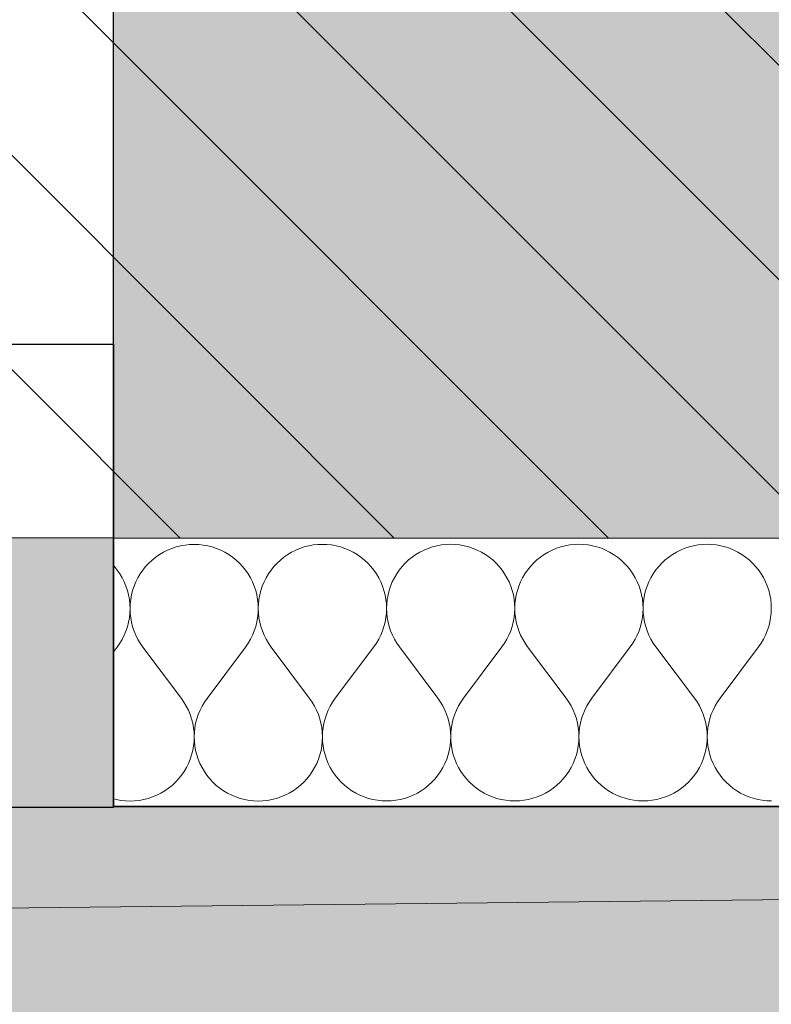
# Model space of a CAD drawing. Header units: millimetres. Extents: x -40276 to 214973, y -147941 to 35228.
# Tile 41 of 256: x -11456 to -11010, y 74 to 659. Entities that reach past the tile are written whole.
import ezdxf

# ---------------------------------------------------------------- set-up
doc = ezdxf.new("R2010")
doc.units = ezdxf.units.MM
doc.header["$MEASUREMENT"] = 0
doc.linetypes.add('Wipeout_Contour', pattern=[1000, 0, -1000])
doc.linetypes.add('Čerchovaná', pattern=[450, 200, -117.5, 15, -117.5])
for name, color, linetype in [('1._POHLED ZÁPADNÍ_2_0_plochy', 7, 'Continuous'), ('1._POHLED ZÁPADNÍ_2_2D prvky - obecné', 7, 'Continuous'), ('1._POHLED ZÁPADNÍ_2_akustické prvky', 7, 'Continuous'), ('1._POHLED ZÁPADNÍ_2_BT_ortho', 7, 'Continuous'), ('1._POHLED ZÁPADNÍ_2_Konstrukce - nosné', 7, 'Continuous'), ('1._POHLED ZÁPADNÍ_2_Nové_Konstrukce - nosné', 7, 'Continuous'), ('1._POHLED ZÁPADNÍ_2_Nové_Výplně – Řezové', 7, 'Continuous'), ('1._POHLED ZÁPADNÍ_2_Nové_VÝTAH VAR 1', 7, 'Continuous'), ('1._POHLED ZÁPADNÍ_2_Výplně – Řezové', 7, 'Continuous')]:
    doc.layers.add(name, color=color, linetype=linetype)

# ---------------------------------------------------------------- blocks, each defined once
blk = doc.blocks.new('*X6', base_point=(-42174.69, -26223.67))
at = {"layer": '1._POHLED ZÁPADNÍ_2_Nové_Výplně – Řezové', "color": 21, "linetype": 'Continuous', "lineweight": 20, "true_color": 0xffaaaa}
for p, q in [((-11363.22, 345.73), (-11365.8, 344.87)), ((-11360.58, 346.41), (-11363.22, 345.73)), ((-11357.91, 346.89), (-11360.58, 346.41)), ((-11355.2, 347.18), (-11357.91, 346.89)), ((-11352.48, 347.28), (-11355.2, 347.18)), ((-11349.76, 347.19), (-11352.48, 347.28)), ((-11347.06, 346.9), (-11349.76, 347.19)), ((-11344.38, 346.41), (-11347.06, 346.9)), ((-11341.75, 345.74), (-11344.38, 346.41)), ((-11339.16, 344.88), (-11341.75, 345.74)), ((-11289.61, 344.9), (-11292.12, 343.85)), ((-11287.03, 345.76), (-11289.61, 344.9)), ((-11284.39, 346.43), (-11287.03, 345.76)), ((-11281.72, 346.92), (-11284.39, 346.43)), ((-11279.01, 347.21), (-11281.72, 346.92)), ((-11276.29, 347.3), (-11279.01, 347.21)), ((-11273.57, 347.21), (-11276.29, 347.3)), ((-11270.87, 346.92), (-11273.57, 347.21)), ((-11268.19, 346.44), (-11270.87, 346.92)), ((-11265.56, 345.76), (-11268.19, 346.44)), ((-11262.97, 344.9), (-11265.56, 345.76)), ((-11260.46, 343.86), (-11262.97, 344.9)), ((-11213.42, 344.92), (-11215.93, 343.88)), ((-11210.84, 345.78), (-11213.42, 344.92)), ((-11208.2, 346.45), (-11210.84, 345.78)), ((-11205.53, 346.94), (-11208.2, 346.45)), ((-11202.82, 347.23), (-11205.53, 346.94)), ((-11200.1, 347.33), (-11202.82, 347.23)), ((-11197.38, 347.23), (-11200.1, 347.33)), ((-11194.68, 346.94), (-11197.38, 347.23)), ((-11192, 346.46), (-11194.68, 346.94)), ((-11189.37, 345.79), (-11192, 346.46)), ((-11186.78, 344.93), (-11189.37, 345.79)), ((-11184.27, 343.89), (-11186.78, 344.93)), ((-11137.23, 344.94), (-11139.74, 343.9)), ((-11134.65, 345.8), (-11137.23, 344.94)), ((-11132.01, 346.48), (-11134.65, 345.8)), ((-11129.34, 346.96), (-11132.01, 346.48)), ((-11126.63, 347.25), (-11129.34, 346.96)), ((-11123.91, 347.35), (-11126.63, 347.25)), ((-11121.19, 347.25), (-11123.91, 347.35)), ((-11118.49, 346.96), (-11121.19, 347.25)), ((-11115.81, 346.48), (-11118.49, 346.96)), ((-11113.17, 345.81), (-11115.81, 346.48)), ((-11110.59, 344.95), (-11113.17, 345.81)), ((-11108.08, 343.91), (-11110.59, 344.95)), ((-11061.04, 344.96), (-11063.55, 343.92)), ((-11058.46, 345.82), (-11061.04, 344.96)), ((-11055.82, 346.5), (-11058.46, 345.82)), ((-11053.15, 346.98), (-11055.82, 346.5)), ((-11050.44, 347.27), (-11053.15, 346.98)), ((-11047.72, 347.37), (-11050.44, 347.27)), ((-11045, 347.28), (-11047.72, 347.37)), ((-11042.3, 346.99), (-11045, 347.28)), ((-11039.62, 346.5), (-11042.3, 346.99)), ((-11036.98, 345.83), (-11039.62, 346.5)), ((-11034.4, 344.97), (-11036.98, 345.83)), ((-11031.89, 343.93), (-11034.4, 344.97)), ((-11375.32, 339.67), (-11377.44, 337.96)), ((-11373.09, 341.22), (-11375.32, 339.67)), ((-11370.75, 342.61), (-11373.09, 341.22)), ((-11368.31, 343.83), (-11370.75, 342.61)), ((-11365.8, 344.87), (-11368.31, 343.83)), ((-11336.65, 343.84), (-11339.16, 344.88)), ((-11334.22, 342.62), (-11336.65, 343.84)), ((-11331.88, 341.24), (-11334.22, 342.62)), ((-11329.64, 339.68), (-11331.88, 341.24)), ((-11327.53, 337.98), (-11329.64, 339.68)), ((-11299.13, 339.69), (-11301.25, 337.99)), ((-11296.89, 341.25), (-11299.13, 339.69)), ((-11294.56, 342.64), (-11296.89, 341.25)), ((-11292.12, 343.85), (-11294.56, 342.64)), ((-11258.03, 342.65), (-11260.46, 343.86)), ((-11255.69, 341.26), (-11258.03, 342.65)), ((-11253.45, 339.71), (-11255.69, 341.26)), ((-11251.33, 338), (-11253.45, 339.71)), ((-11222.94, 339.72), (-11225.06, 338.01)), ((-11220.7, 341.27), (-11222.94, 339.72)), ((-11218.37, 342.66), (-11220.7, 341.27)), ((-11215.93, 343.88), (-11218.37, 342.66)), ((-11181.84, 342.67), (-11184.27, 343.89)), ((-11179.5, 341.28), (-11181.84, 342.67)), ((-11177.26, 339.73), (-11179.5, 341.28)), ((-11175.14, 338.02), (-11177.26, 339.73)), ((-11146.75, 339.74), (-11148.86, 338.03)), ((-11144.51, 341.29), (-11146.75, 339.74)), ((-11142.17, 342.68), (-11144.51, 341.29)), ((-11139.74, 343.9), (-11142.17, 342.68)), ((-11105.65, 342.69), (-11108.08, 343.91)), ((-11103.31, 341.3), (-11105.65, 342.69)), ((-11101.07, 339.75), (-11103.31, 341.3)), ((-11098.95, 338.04), (-11101.07, 339.75)), ((-11070.56, 339.76), (-11072.67, 338.05)), ((-11068.32, 341.31), (-11070.56, 339.76)), ((-11065.98, 342.7), (-11068.32, 341.31)), ((-11063.55, 343.92), (-11065.98, 342.7)), ((-11029.46, 342.71), (-11031.89, 343.93)), ((-11027.12, 341.33), (-11029.46, 342.71)), ((-11024.88, 339.77), (-11027.12, 341.33)), ((-11022.76, 338.07), (-11024.88, 339.77)), ((-11399.87, 334.11), (-11400.36, 334.64)), ((-11398.16, 331.99), (-11399.87, 334.11)), ((-11381.28, 334.12), (-11382.98, 332)), ((-11379.43, 336.11), (-11381.28, 334.12)), ((-11377.44, 337.96), (-11379.43, 336.11)), ((-11325.53, 336.12), (-11327.53, 337.98)), ((-11323.68, 334.13), (-11325.53, 336.12)), ((-11321.97, 332.01), (-11323.68, 334.13)), ((-11305.09, 334.14), (-11306.79, 332.02)), ((-11303.24, 336.13), (-11305.09, 334.14)), ((-11301.25, 337.99), (-11303.24, 336.13)), ((-11249.34, 336.15), (-11251.33, 338)), ((-11247.49, 334.16), (-11249.34, 336.15)), ((-11245.78, 332.04), (-11247.49, 334.16)), ((-11228.9, 334.16), (-11230.6, 332.04)), ((-11227.05, 336.15), (-11228.9, 334.16)), ((-11225.06, 338.01), (-11227.05, 336.15)), ((-11173.15, 336.17), (-11175.14, 338.02)), ((-11171.3, 334.18), (-11173.15, 336.17)), ((-11169.59, 332.06), (-11171.3, 334.18)), ((-11152.71, 334.18), (-11154.41, 332.06)), ((-11150.85, 336.18), (-11152.71, 334.18)), ((-11148.86, 338.03), (-11150.85, 336.18)), ((-11096.96, 336.19), (-11098.95, 338.04)), ((-11095.11, 334.2), (-11096.96, 336.19)), ((-11093.4, 332.08), (-11095.11, 334.2)), ((-11076.52, 334.21), (-11078.22, 332.09)), ((-11074.66, 336.2), (-11076.52, 334.21)), ((-11072.67, 338.05), (-11074.66, 336.2)), ((-11020.77, 336.21), (-11022.76, 338.07)), ((-11018.92, 334.22), (-11020.77, 336.21)), ((-11017.21, 332.1), (-11018.92, 334.22)), ((-11396.61, 329.76), (-11398.16, 331.99)), ((-11395.22, 327.42), (-11396.61, 329.76)), ((-11394.01, 324.98), (-11395.22, 327.42)), ((-11385.92, 327.42), (-11387.14, 324.99)), ((-11384.53, 329.76), (-11385.92, 327.42)), ((-11382.98, 332), (-11384.53, 329.76)), ((-11320.42, 329.78), (-11321.97, 332.01)), ((-11319.03, 327.44), (-11320.42, 329.78)), ((-11317.82, 325.01), (-11319.03, 327.44)), ((-11309.73, 327.44), (-11310.95, 325.01)), ((-11308.34, 329.78), (-11309.73, 327.44)), ((-11306.79, 332.02), (-11308.34, 329.78)), ((-11244.23, 329.8), (-11245.78, 332.04)), ((-11242.84, 327.46), (-11244.23, 329.8)), ((-11241.63, 325.03), (-11242.84, 327.46)), ((-11233.54, 327.46), (-11234.76, 325.03)), ((-11232.15, 329.81), (-11233.54, 327.46)), ((-11230.6, 332.04), (-11232.15, 329.81)), ((-11168.04, 329.82), (-11169.59, 332.06)), ((-11166.65, 327.48), (-11168.04, 329.82)), ((-11165.44, 325.05), (-11166.65, 327.48)), ((-11157.35, 327.49), (-11158.57, 325.05)), ((-11155.96, 329.83), (-11157.35, 327.49)), ((-11154.41, 332.06), (-11155.96, 329.83)), ((-11091.85, 329.85), (-11093.4, 332.08)), ((-11090.46, 327.51), (-11091.85, 329.85)), ((-11089.25, 325.07), (-11090.46, 327.51)), ((-11081.16, 327.51), (-11082.38, 325.08)), ((-11079.77, 329.85), (-11081.16, 327.51)), ((-11078.22, 332.09), (-11079.77, 329.85)), ((-11015.66, 329.87), (-11017.21, 332.1)), ((-11014.27, 327.53), (-11015.66, 329.87)), ((-11013.06, 325.1), (-11014.27, 327.53)), ((-11392.97, 322.47), (-11394.01, 324.98)), ((-11392.11, 319.89), (-11392.97, 322.47)), ((-11388.18, 322.47), (-11389.03, 319.89)), ((-11387.14, 324.99), (-11388.18, 322.47)), ((-11316.78, 322.49), (-11317.82, 325.01)), ((-11315.92, 319.91), (-11316.78, 322.49)), ((-11311.99, 322.49), (-11312.84, 319.91)), ((-11310.95, 325.01), (-11311.99, 322.49)), ((-11240.59, 322.52), (-11241.63, 325.03)), ((-11239.73, 319.93), (-11240.59, 322.52)), ((-11235.8, 322.52), (-11236.65, 319.93)), ((-11234.76, 325.03), (-11235.8, 322.52)), ((-11164.4, 322.54), (-11165.44, 325.05)), ((-11163.54, 319.96), (-11164.4, 322.54)), ((-11159.6, 322.54), (-11160.46, 319.96)), ((-11158.57, 325.05), (-11159.6, 322.54)), ((-11088.21, 322.56), (-11089.25, 325.07)), ((-11087.35, 319.98), (-11088.21, 322.56)), ((-11083.41, 322.56), (-11084.27, 319.98)), ((-11082.38, 325.08), (-11083.41, 322.56)), ((-11012.01, 322.58), (-11013.06, 325.1)), ((-11011.16, 320), (-11012.01, 322.58)), ((-11391.44, 317.25), (-11392.11, 319.89)), ((-11390.95, 314.58), (-11391.44, 317.25)), ((-11389.7, 317.25), (-11390.18, 314.58)), ((-11389.03, 319.89), (-11389.7, 317.25)), ((-11315.25, 317.28), (-11315.92, 319.91)), ((-11314.76, 314.6), (-11315.25, 317.28)), ((-11313.51, 317.28), (-11313.99, 314.6)), ((-11312.84, 319.91), (-11313.51, 317.28)), ((-11239.06, 317.3), (-11239.73, 319.93)), ((-11238.57, 314.62), (-11239.06, 317.3)), ((-11237.32, 317.3), (-11237.8, 314.62)), ((-11236.65, 319.93), (-11237.32, 317.3)), ((-11162.86, 317.32), (-11163.54, 319.96)), ((-11162.38, 314.64), (-11162.86, 317.32)), ((-11161.13, 317.32), (-11161.61, 314.64)), ((-11160.46, 319.96), (-11161.13, 317.32)), ((-11086.67, 317.34), (-11087.35, 319.98)), ((-11086.19, 314.67), (-11086.67, 317.34)), ((-11084.94, 317.34), (-11085.42, 314.67)), ((-11084.27, 319.98), (-11084.94, 317.34)), ((-11010.48, 317.36), (-11011.16, 320)), ((-11010, 314.69), (-11010.48, 317.36)), ((-11390.66, 311.87), (-11390.95, 314.58)), ((-11390.57, 309.15), (-11390.66, 311.87)), ((-11390.47, 311.87), (-11390.57, 309.15)), ((-11390.18, 314.58), (-11390.47, 311.87)), ((-11314.47, 311.89), (-11314.76, 314.6)), ((-11314.38, 309.17), (-11314.47, 311.89)), ((-11314.28, 311.89), (-11314.38, 309.17)), ((-11313.99, 314.6), (-11314.28, 311.89)), ((-11238.28, 311.92), (-11238.57, 314.62)), ((-11238.19, 309.2), (-11238.28, 311.92)), ((-11238.09, 311.92), (-11238.19, 309.2)), ((-11237.8, 314.62), (-11238.09, 311.92)), ((-11162.09, 311.94), (-11162.38, 314.64)), ((-11162, 309.22), (-11162.09, 311.94)), ((-11161.9, 311.94), (-11162, 309.22)), ((-11161.61, 314.64), (-11161.9, 311.94)), ((-11085.9, 311.96), (-11086.19, 314.67)), ((-11085.81, 309.24), (-11085.9, 311.96)), ((-11085.71, 311.96), (-11085.81, 309.24)), ((-11085.42, 314.67), (-11085.71, 311.96)), ((-11009.71, 311.98), (-11010, 314.69)), ((-11009.62, 309.26), (-11009.71, 311.98)), ((-11390.96, 303.73), (-11390.67, 306.43)), ((-11390.67, 306.43), (-11390.57, 309.15)), ((-11390.57, 309.15), (-11390.47, 306.43)), ((-11390.47, 306.43), (-11390.17, 303.73)), ((-11314.77, 303.75), (-11314.48, 306.46)), ((-11314.48, 306.46), (-11314.38, 309.17)), ((-11314.38, 309.17), (-11314.28, 306.46)), ((-11314.28, 306.46), (-11313.98, 303.75)), ((-11238.58, 303.77), (-11238.28, 306.48)), ((-11238.28, 306.48), (-11238.19, 309.2)), ((-11238.19, 309.2), (-11238.09, 306.48)), ((-11238.09, 306.48), (-11237.79, 303.77)), ((-11162.39, 303.8), (-11162.09, 306.5)), ((-11162.09, 306.5), (-11162, 309.22)), ((-11162, 309.22), (-11161.9, 306.5)), ((-11161.9, 306.5), (-11161.6, 303.8)), ((-11086.2, 303.82), (-11085.9, 306.52)), ((-11085.9, 306.52), (-11085.81, 309.24)), ((-11085.81, 309.24), (-11085.71, 306.52)), ((-11085.71, 306.52), (-11085.41, 303.82)), ((-11010.01, 303.84), (-11009.71, 306.54)), ((-11009.71, 306.54), (-11009.62, 309.26)), ((-11392.98, 295.83), (-11392.12, 298.42)), ((-11392.12, 298.42), (-11391.44, 301.05)), ((-11391.44, 301.05), (-11390.96, 303.73)), ((-11390.17, 303.73), (-11389.69, 301.05)), ((-11389.69, 301.05), (-11389.01, 298.42)), ((-11389.01, 298.42), (-11388.15, 295.84)), ((-11316.79, 295.86), (-11315.93, 298.44)), ((-11315.93, 298.44), (-11315.25, 301.07)), ((-11315.25, 301.07), (-11314.77, 303.75)), ((-11313.98, 303.75), (-11313.5, 301.07)), ((-11313.5, 301.07), (-11312.82, 298.44)), ((-11312.82, 298.44), (-11311.96, 295.86)), ((-11240.6, 295.88), (-11239.73, 298.46)), ((-11239.73, 298.46), (-11239.06, 301.1)), ((-11239.06, 301.1), (-11238.58, 303.77)), ((-11237.79, 303.77), (-11237.31, 301.1)), ((-11237.31, 301.1), (-11236.63, 298.46)), ((-11236.63, 298.46), (-11235.77, 295.88)), ((-11164.4, 295.9), (-11163.54, 298.48)), ((-11163.54, 298.48), (-11162.87, 301.12)), ((-11162.87, 301.12), (-11162.39, 303.8)), ((-11161.6, 303.8), (-11161.12, 301.12)), ((-11161.12, 301.12), (-11160.44, 298.48)), ((-11160.44, 298.48), (-11159.58, 295.9)), ((-11088.21, 295.92), (-11087.35, 298.5)), ((-11087.35, 298.5), (-11086.68, 301.14)), ((-11086.68, 301.14), (-11086.2, 303.82)), ((-11085.41, 303.82), (-11084.93, 301.14)), ((-11084.93, 301.14), (-11084.25, 298.51)), ((-11084.25, 298.51), (-11083.39, 295.93)), ((-11012.02, 295.95), (-11011.16, 298.53)), ((-11011.16, 298.53), (-11010.49, 301.16)), ((-11010.49, 301.16), (-11010.01, 303.84)), ((-11395.24, 290.89), (-11394.02, 293.32)), ((-11394.02, 293.32), (-11392.98, 295.83)), ((-11388.15, 295.84), (-11387.11, 293.32)), ((-11387.11, 293.32), (-11385.89, 290.89)), ((-11319.05, 290.91), (-11317.83, 293.34)), ((-11317.83, 293.34), (-11316.79, 295.86)), ((-11311.96, 295.86), (-11310.92, 293.35)), ((-11310.92, 293.35), (-11309.7, 290.91)), ((-11242.86, 290.93), (-11241.64, 293.37)), ((-11241.64, 293.37), (-11240.6, 295.88)), ((-11235.77, 295.88), (-11234.73, 293.37)), ((-11234.73, 293.37), (-11233.51, 290.94)), ((-11166.67, 290.96), (-11165.45, 293.39)), ((-11165.45, 293.39), (-11164.4, 295.9)), ((-11159.58, 295.9), (-11158.54, 293.39)), ((-11158.54, 293.39), (-11157.32, 290.96)), ((-11090.48, 290.98), (-11089.26, 293.41)), ((-11089.26, 293.41), (-11088.21, 295.92)), ((-11083.39, 295.93), (-11082.35, 293.41)), ((-11082.35, 293.41), (-11081.13, 290.98)), ((-11014.29, 291), (-11013.07, 293.43)), ((-11013.07, 293.43), (-11012.02, 295.95)), ((-11398.18, 286.32), (-11396.63, 288.55)), ((-11396.63, 288.55), (-11395.24, 290.89)), ((-11385.89, 290.89), (-11384.5, 288.55)), ((-11384.5, 288.55), (-11382.94, 286.32)), ((-11321.99, 286.34), (-11320.44, 288.57)), ((-11320.44, 288.57), (-11319.05, 290.91)), ((-11309.7, 290.91), (-11308.31, 288.58)), ((-11308.31, 288.58), (-11306.75, 286.34)), ((-11245.8, 286.36), (-11244.25, 288.6)), ((-11244.25, 288.6), (-11242.86, 290.93)), ((-11233.51, 290.94), (-11232.12, 288.6)), ((-11232.12, 288.6), (-11230.56, 286.37)), ((-11169.61, 286.38), (-11168.06, 288.62)), ((-11168.06, 288.62), (-11166.67, 290.96)), ((-11157.32, 290.96), (-11155.92, 288.62)), ((-11155.92, 288.62), (-11154.37, 286.39)), ((-11093.42, 286.41), (-11091.87, 288.64)), ((-11091.87, 288.64), (-11090.48, 290.98)), ((-11081.13, 290.98), (-11079.73, 288.64)), ((-11079.73, 288.64), (-11078.18, 286.41)), ((-11017.23, 286.43), (-11015.67, 288.66)), ((-11015.67, 288.66), (-11014.29, 291)), ((-11400.35, 283.42), (-11398.18, 286.32)), ((-11360.08, 255.85), (-11382.94, 286.32)), ((-11344.84, 255.86), (-11321.99, 286.34)), ((-11283.89, 255.87), (-11306.75, 286.34)), ((-11268.65, 255.88), (-11245.8, 286.36)), ((-11207.69, 255.9), (-11230.56, 286.37)), ((-11192.46, 255.9), (-11169.61, 286.38)), ((-11131.5, 255.92), (-11154.37, 286.39)), ((-11116.27, 255.92), (-11093.42, 286.41)), ((-11055.31, 255.94), (-11078.18, 286.41)), ((-11040.08, 255.95), (-11017.23, 286.43)), ((-11358.52, 253.62), (-11360.08, 255.85)), ((-11357.13, 251.28), (-11358.52, 253.62)), ((-11346.39, 253.62), (-11347.78, 251.28)), ((-11344.84, 255.86), (-11346.39, 253.62)), ((-11282.33, 253.64), (-11283.89, 255.87)), ((-11280.94, 251.3), (-11282.33, 253.64)), ((-11270.2, 253.64), (-11271.59, 251.31)), ((-11268.65, 255.88), (-11270.2, 253.64)), ((-11206.14, 253.66), (-11207.69, 255.9)), ((-11204.75, 251.33), (-11206.14, 253.66)), ((-11194.01, 253.67), (-11195.4, 251.33)), ((-11192.46, 255.9), (-11194.01, 253.67)), ((-11129.95, 253.69), (-11131.5, 255.92)), ((-11128.56, 251.35), (-11129.95, 253.69)), ((-11117.82, 253.69), (-11119.21, 251.35)), ((-11116.27, 255.92), (-11117.82, 253.69)), ((-11053.76, 253.71), (-11055.31, 255.94)), ((-11052.37, 251.37), (-11053.76, 253.71)), ((-11051.15, 248.94), (-11052.37, 251.37)), ((-11043.02, 251.37), (-11044.24, 248.94)), ((-11041.63, 253.71), (-11043.02, 251.37)), ((-11040.08, 255.95), (-11041.63, 253.71)), ((-11355.91, 248.85), (-11357.13, 251.28)), ((-11354.87, 246.34), (-11355.91, 248.85)), ((-11354, 243.76), (-11354.87, 246.34)), ((-11350.04, 246.34), (-11350.9, 243.76)), ((-11349, 248.85), (-11350.04, 246.34)), ((-11347.78, 251.28), (-11349, 248.85)), ((-11279.72, 248.87), (-11280.94, 251.3)), ((-11278.68, 246.36), (-11279.72, 248.87)), ((-11277.81, 243.78), (-11278.68, 246.36)), ((-11273.85, 246.36), (-11274.71, 243.78)), ((-11272.81, 248.87), (-11273.85, 246.36)), ((-11271.59, 251.31), (-11272.81, 248.87)), ((-11203.53, 248.89), (-11204.75, 251.33)), ((-11202.49, 246.38), (-11203.53, 248.89)), ((-11201.62, 243.8), (-11202.49, 246.38)), ((-11197.66, 246.38), (-11198.52, 243.8)), ((-11196.62, 248.9), (-11197.66, 246.38)), ((-11195.4, 251.33), (-11196.62, 248.9)), ((-11127.34, 248.92), (-11128.56, 251.35)), ((-11126.29, 246.4), (-11127.34, 248.92)), ((-11125.43, 243.82), (-11126.29, 246.4)), ((-11121.47, 246.41), (-11122.33, 243.82)), ((-11120.43, 248.92), (-11121.47, 246.41)), ((-11119.21, 251.35), (-11120.43, 248.92)), ((-11050.1, 246.43), (-11051.15, 248.94)), ((-11049.24, 243.85), (-11050.1, 246.43)), ((-11045.28, 246.43), (-11046.14, 243.85)), ((-11044.24, 248.94), (-11045.28, 246.43)), ((-11353.33, 241.12), (-11354, 243.76)), ((-11352.84, 238.44), (-11353.33, 241.12)), ((-11351.58, 241.12), (-11352.06, 238.44)), ((-11350.9, 243.76), (-11351.58, 241.12)), ((-11277.14, 241.14), (-11277.81, 243.78)), ((-11276.65, 238.47), (-11277.14, 241.14)), ((-11275.39, 241.14), (-11275.87, 238.47)), ((-11274.71, 243.78), (-11275.39, 241.14)), ((-11200.95, 241.17), (-11201.62, 243.8)), ((-11200.46, 238.49), (-11200.95, 241.17)), ((-11199.19, 241.17), (-11199.68, 238.49)), ((-11198.52, 243.8), (-11199.19, 241.17)), ((-11124.76, 241.19), (-11125.43, 243.82)), ((-11124.27, 238.51), (-11124.76, 241.19)), ((-11123, 241.19), (-11123.49, 238.51)), ((-11122.33, 243.82), (-11123, 241.19)), ((-11048.57, 241.21), (-11049.24, 243.85)), ((-11048.08, 238.53), (-11048.57, 241.21)), ((-11046.81, 241.21), (-11047.3, 238.53)), ((-11046.14, 243.85), (-11046.81, 241.21)), ((-11352.55, 235.74), (-11352.84, 238.44)), ((-11352.45, 233.02), (-11352.55, 235.74)), ((-11352.35, 235.74), (-11352.45, 233.02)), ((-11352.06, 238.44), (-11352.35, 235.74)), ((-11276.36, 235.76), (-11276.65, 238.47)), ((-11276.26, 233.04), (-11276.36, 235.76)), ((-11276.16, 235.76), (-11276.26, 233.04)), ((-11275.87, 238.47), (-11276.16, 235.76)), ((-11200.17, 235.78), (-11200.46, 238.49)), ((-11200.07, 233.07), (-11200.17, 235.78)), ((-11199.97, 235.78), (-11200.07, 233.07)), ((-11199.68, 238.49), (-11199.97, 235.78)), ((-11123.98, 235.81), (-11124.27, 238.51)), ((-11123.88, 233.09), (-11123.98, 235.81)), ((-11123.78, 235.81), (-11123.88, 233.09)), ((-11123.49, 238.51), (-11123.78, 235.81)), ((-11047.79, 235.83), (-11048.08, 238.53)), ((-11047.69, 233.11), (-11047.79, 235.83)), ((-11047.59, 235.83), (-11047.69, 233.11)), ((-11047.3, 238.53), (-11047.59, 235.83)), ((-11352.83, 227.6), (-11352.54, 230.3)), ((-11352.54, 230.3), (-11352.45, 233.02)), ((-11352.45, 233.02), (-11352.35, 230.3)), ((-11352.35, 230.3), (-11352.06, 227.6)), ((-11276.64, 227.62), (-11276.35, 230.32)), ((-11276.35, 230.32), (-11276.26, 233.04)), ((-11276.26, 233.04), (-11276.16, 230.32)), ((-11276.16, 230.32), (-11275.87, 227.62)), ((-11200.45, 227.64), (-11200.16, 230.35)), ((-11200.16, 230.35), (-11200.07, 233.07)), ((-11200.07, 233.07), (-11199.97, 230.35)), ((-11199.97, 230.35), (-11199.68, 227.64)), ((-11124.26, 227.66), (-11123.97, 230.37)), ((-11123.97, 230.37), (-11123.88, 233.09)), ((-11123.88, 233.09), (-11123.78, 230.37)), ((-11123.78, 230.37), (-11123.49, 227.66)), ((-11048.07, 227.69), (-11047.78, 230.39)), ((-11047.78, 230.39), (-11047.69, 233.11)), ((-11047.69, 233.11), (-11047.59, 230.39)), ((-11047.59, 230.39), (-11047.3, 227.69)), ((-11354.84, 219.7), (-11353.98, 222.28)), ((-11353.98, 222.28), (-11353.31, 224.92)), ((-11353.31, 224.92), (-11352.83, 227.6)), ((-11352.06, 227.6), (-11351.58, 224.92)), ((-11351.58, 224.92), (-11350.91, 222.28)), ((-11350.91, 222.28), (-11350.05, 219.7)), ((-11278.65, 219.72), (-11277.79, 222.31)), ((-11277.79, 222.31), (-11277.12, 224.94)), ((-11277.12, 224.94), (-11276.64, 227.62)), ((-11275.87, 227.62), (-11275.39, 224.94)), ((-11275.39, 224.94), (-11274.72, 222.31)), ((-11274.72, 222.31), (-11273.86, 219.72)), ((-11202.46, 219.75), (-11201.6, 222.33)), ((-11201.6, 222.33), (-11200.93, 224.96)), ((-11200.93, 224.96), (-11200.45, 227.64)), ((-11199.68, 227.64), (-11199.2, 224.96)), ((-11199.2, 224.96), (-11198.53, 222.33)), ((-11198.53, 222.33), (-11197.67, 219.75)), ((-11126.27, 219.77), (-11125.41, 222.35)), ((-11125.41, 222.35), (-11124.74, 224.99)), ((-11124.74, 224.99), (-11124.26, 227.66)), ((-11123.49, 227.66), (-11123.01, 224.99)), ((-11123.01, 224.99), (-11122.34, 222.35)), ((-11122.34, 222.35), (-11121.48, 219.77)), ((-11050.08, 219.79), (-11049.22, 222.37)), ((-11049.22, 222.37), (-11048.55, 225.01)), ((-11048.55, 225.01), (-11048.07, 227.69)), ((-11047.3, 227.69), (-11046.82, 225.01)), ((-11046.82, 225.01), (-11046.15, 222.37)), ((-11046.15, 222.37), (-11045.29, 219.79)), ((-11357.1, 214.75), (-11355.88, 217.19)), ((-11355.88, 217.19), (-11354.84, 219.7)), ((-11350.05, 219.7), (-11349.01, 217.19)), ((-11349.01, 217.19), (-11347.79, 214.76)), ((-11280.91, 214.78), (-11279.69, 217.21)), ((-11279.69, 217.21), (-11278.65, 219.72)), ((-11273.86, 219.72), (-11272.82, 217.21)), ((-11272.82, 217.21), (-11271.6, 214.78)), ((-11204.72, 214.8), (-11203.5, 217.23)), ((-11203.5, 217.23), (-11202.46, 219.75)), ((-11197.67, 219.75), (-11196.63, 217.23)), ((-11196.63, 217.23), (-11195.41, 214.8)), ((-11128.53, 214.82), (-11127.31, 217.25)), ((-11127.31, 217.25), (-11126.27, 219.77)), ((-11121.48, 219.77), (-11120.44, 217.26)), ((-11120.44, 217.26), (-11119.22, 214.82)), ((-11052.33, 214.84), (-11051.12, 217.28)), ((-11051.12, 217.28), (-11050.08, 219.79)), ((-11045.29, 219.79), (-11044.25, 217.28)), ((-11044.25, 217.28), (-11043.03, 214.85)), ((-11360.03, 210.18), (-11358.48, 212.41)), ((-11358.48, 212.41), (-11357.1, 214.75)), ((-11347.79, 214.76), (-11346.4, 212.42)), ((-11346.4, 212.42), (-11344.85, 210.18)), ((-11283.84, 210.2), (-11282.29, 212.43)), ((-11282.29, 212.43), (-11280.91, 214.78)), ((-11271.6, 214.78), (-11270.21, 212.44)), ((-11270.21, 212.44), (-11268.66, 210.2)), ((-11207.65, 210.22), (-11206.1, 212.46)), ((-11206.1, 212.46), (-11204.72, 214.8)), ((-11195.41, 214.8), (-11194.02, 212.46)), ((-11194.02, 212.46), (-11192.47, 210.23)), ((-11131.46, 210.24), (-11129.91, 212.48)), ((-11129.91, 212.48), (-11128.53, 214.82)), ((-11119.22, 214.82), (-11117.83, 212.48)), ((-11117.83, 212.48), (-11116.28, 210.25)), ((-11055.27, 210.27), (-11053.72, 212.5)), ((-11053.72, 212.5), (-11052.33, 214.84)), ((-11043.03, 214.85), (-11041.64, 212.51)), ((-11041.64, 212.51), (-11040.09, 210.27)), ((-11365.58, 204.21), (-11363.59, 206.06)), ((-11363.59, 206.06), (-11361.74, 208.06)), ((-11361.74, 208.06), (-11360.03, 210.18)), ((-11344.85, 210.18), (-11343.15, 208.06)), ((-11343.15, 208.06), (-11341.29, 206.07)), ((-11341.29, 206.07), (-11339.3, 204.22)), ((-11289.39, 204.23), (-11287.4, 206.09)), ((-11287.4, 206.09), (-11285.55, 208.08)), ((-11285.55, 208.08), (-11283.84, 210.2)), ((-11268.66, 210.2), (-11266.96, 208.08)), ((-11266.96, 208.08), (-11265.1, 206.09)), ((-11265.1, 206.09), (-11263.11, 204.24)), ((-11213.2, 204.25), (-11211.21, 206.11)), ((-11211.21, 206.11), (-11209.36, 208.1)), ((-11209.36, 208.1), (-11207.65, 210.22)), ((-11192.47, 210.23), (-11190.77, 208.11)), ((-11190.77, 208.11), (-11188.91, 206.12)), ((-11188.91, 206.12), (-11186.92, 204.26)), ((-11137.01, 204.28), (-11135.02, 206.13)), ((-11135.02, 206.13), (-11133.17, 208.12)), ((-11133.17, 208.12), (-11131.46, 210.24)), ((-11116.28, 210.25), (-11114.58, 208.13)), ((-11114.58, 208.13), (-11112.72, 206.14)), ((-11112.72, 206.14), (-11110.73, 204.28)), ((-11060.82, 204.3), (-11058.83, 206.15)), ((-11058.83, 206.15), (-11056.98, 208.15)), ((-11056.98, 208.15), (-11055.27, 210.27)), ((-11040.09, 210.27), (-11038.38, 208.15)), ((-11038.38, 208.15), (-11036.53, 206.16)), ((-11036.53, 206.16), (-11034.54, 204.31)), ((-11374.7, 198.34), (-11372.27, 199.56)), ((-11372.27, 199.56), (-11369.93, 200.95)), ((-11369.93, 200.95), (-11367.7, 202.5)), ((-11367.7, 202.5), (-11365.58, 204.21)), ((-11339.3, 204.22), (-11337.18, 202.51)), ((-11337.18, 202.51), (-11334.95, 200.96)), ((-11334.95, 200.96), (-11332.61, 199.57)), ((-11332.61, 199.57), (-11330.18, 198.35)), ((-11298.51, 198.36), (-11296.08, 199.58)), ((-11296.08, 199.58), (-11293.74, 200.97)), ((-11293.74, 200.97), (-11291.51, 202.52)), ((-11291.51, 202.52), (-11289.39, 204.23)), ((-11263.11, 204.24), (-11260.99, 202.53)), ((-11260.99, 202.53), (-11258.76, 200.98)), ((-11258.76, 200.98), (-11256.42, 199.59)), ((-11256.42, 199.59), (-11253.99, 198.38)), ((-11222.32, 198.39), (-11219.89, 199.6)), ((-11219.89, 199.6), (-11217.55, 200.99)), ((-11217.55, 200.99), (-11215.32, 202.55)), ((-11215.32, 202.55), (-11213.2, 204.25)), ((-11186.92, 204.26), (-11184.8, 202.56)), ((-11184.8, 202.56), (-11182.57, 201)), ((-11182.57, 201), (-11180.23, 199.62)), ((-11180.23, 199.62), (-11177.8, 198.4)), ((-11146.13, 198.41), (-11143.7, 199.63)), ((-11143.7, 199.63), (-11141.36, 201.02)), ((-11141.36, 201.02), (-11139.13, 202.57)), ((-11139.13, 202.57), (-11137.01, 204.28)), ((-11110.73, 204.28), (-11108.61, 202.58)), ((-11108.61, 202.58), (-11106.38, 201.03)), ((-11106.38, 201.03), (-11104.04, 199.64)), ((-11104.04, 199.64), (-11101.6, 198.42)), ((-11069.94, 198.43), (-11067.51, 199.65)), ((-11067.51, 199.65), (-11065.17, 201.04)), ((-11065.17, 201.04), (-11062.94, 202.59)), ((-11062.94, 202.59), (-11060.82, 204.3)), ((-11034.54, 204.31), (-11032.42, 202.6)), ((-11032.42, 202.6), (-11030.19, 201.05)), ((-11030.19, 201.05), (-11027.85, 199.66)), ((-11027.85, 199.66), (-11025.41, 198.44)), ((-11400.32, 196.19), (-11398.64, 195.76)), ((-11398.64, 195.76), (-11395.96, 195.28)), ((-11395.96, 195.28), (-11393.25, 194.99)), ((-11393.25, 194.99), (-11390.53, 194.89)), ((-11390.53, 194.89), (-11387.82, 194.99)), ((-11387.82, 194.99), (-11385.11, 195.28)), ((-11385.11, 195.28), (-11382.43, 195.76)), ((-11382.43, 195.76), (-11379.8, 196.44)), ((-11379.8, 196.44), (-11377.22, 197.3)), ((-11377.22, 197.3), (-11374.7, 198.34)), ((-11330.18, 198.35), (-11327.66, 197.31)), ((-11327.66, 197.31), (-11325.08, 196.45)), ((-11325.08, 196.45), (-11322.44, 195.78)), ((-11322.44, 195.78), (-11319.77, 195.3)), ((-11319.77, 195.3), (-11317.06, 195.01)), ((-11317.06, 195.01), (-11314.34, 194.91)), ((-11314.34, 194.91), (-11311.62, 195.01)), ((-11311.62, 195.01), (-11308.92, 195.3)), ((-11308.92, 195.3), (-11306.24, 195.79)), ((-11306.24, 195.79), (-11303.61, 196.46)), ((-11303.61, 196.46), (-11301.03, 197.32)), ((-11301.03, 197.32), (-11298.51, 198.36)), ((-11253.99, 198.38), (-11251.47, 197.33)), ((-11251.47, 197.33), (-11248.89, 196.48)), ((-11248.89, 196.48), (-11246.25, 195.8)), ((-11246.25, 195.8), (-11243.58, 195.32)), ((-11243.58, 195.32), (-11240.87, 195.03)), ((-11240.87, 195.03), (-11238.15, 194.94)), ((-11238.15, 194.94), (-11235.43, 195.03)), ((-11235.43, 195.03), (-11232.73, 195.32)), ((-11232.73, 195.32), (-11230.05, 195.81)), ((-11230.05, 195.81), (-11227.42, 196.48)), ((-11227.42, 196.48), (-11224.84, 197.34)), ((-11224.84, 197.34), (-11222.32, 198.39)), ((-11177.8, 198.4), (-11175.28, 197.36)), ((-11175.28, 197.36), (-11172.7, 196.5)), ((-11172.7, 196.5), (-11170.06, 195.83)), ((-11170.06, 195.83), (-11167.39, 195.34)), ((-11167.39, 195.34), (-11164.68, 195.05)), ((-11164.68, 195.05), (-11161.96, 194.96)), ((-11161.96, 194.96), (-11159.24, 195.06)), ((-11159.24, 195.06), (-11156.54, 195.35)), ((-11156.54, 195.35), (-11153.86, 195.83)), ((-11153.86, 195.83), (-11151.23, 196.51)), ((-11151.23, 196.51), (-11148.65, 197.37)), ((-11148.65, 197.37), (-11146.13, 198.41)), ((-11101.6, 198.42), (-11099.09, 197.38)), ((-11099.09, 197.38), (-11096.51, 196.52)), ((-11096.51, 196.52), (-11093.87, 195.85)), ((-11093.87, 195.85), (-11091.2, 195.37)), ((-11091.2, 195.37), (-11088.49, 195.08)), ((-11088.49, 195.08), (-11085.77, 194.98)), ((-11085.77, 194.98), (-11083.05, 195.08)), ((-11083.05, 195.08), (-11080.35, 195.37)), ((-11080.35, 195.37), (-11077.67, 195.85)), ((-11077.67, 195.85), (-11075.04, 196.53)), ((-11075.04, 196.53), (-11072.45, 197.39)), ((-11072.45, 197.39), (-11069.94, 198.43)), ((-11025.41, 198.44), (-11022.9, 197.4)), ((-11022.9, 197.4), (-11020.32, 196.54)), ((-11020.32, 196.54), (-11017.68, 195.87)), ((-11017.68, 195.87), (-11015.01, 195.39)), ((-11015.01, 195.39), (-11012.3, 195.1)), ((-11012.3, 195.1), (-11009.58, 195))]:
    blk.add_line(p, q, dxfattribs=at)

msp = doc.modelspace()

# ---------------------------------------------------------------- hatches: boundary and pattern name
at = {"layer": '1._POHLED ZÁPADNÍ_2_0_plochy', "linetype": 'Continuous', "lineweight": 0, "true_color": 0x725616}
msp.add_hatch(color=46, dxfattribs=at).paths.add_polyline_path([(-40276.11, 380.05), (-40276.11, -1043.68), (-26430.13, -1753.82), (-207.83, -1407.24, 0.378179), (2221.6, 744.43), (1454.58, 22244.44), (546.81, 28172.03), (-1346.6, 35227.52), (-3442.11, 35227.52), (-1029.19, 25664.88), (-238.38, 17796.01), (-239.22, 14109.25), (861.41, 14093.65), (783.04, 8563.06), (-240.47, 8577.57), (-242.36, 270.44), (-4572.17, 250.22), (-4572.63, 350.63), (-5872.68, 344.56), (-5872.22, 244.16), (-7761.04, 235.34), (-7759.92, 351.1), (-8809.82, 361.27), (-8811.09, 230.44), (-11400.33, 218.35), (-11400.37, 351.08), (-12450.37, 350.77), (-12450.33, 213.45), (-13471.16, 208.68), (-13473.3, 368.51), (-14863.29, 349.89), (-14861.31, 202.19), (-20482.16, 175.95), (-20484.75, 349.86), (-26651.76, 257.8), (-26680.1, 83.42), (-26744.58, -483.48), (-39549.98, 311.19)])
at = {"layer": '1._POHLED ZÁPADNÍ_2_0_plochy', "linetype": 'Continuous', "lineweight": 20, "true_color": 0xffaaaa}
h = msp.add_hatch(dxfattribs=at)
h.set_pattern_fill('Izolační_tvárnice_0002', color=21, style=0, pattern_type=2)
h.set_pattern_definition([(315, (-10360.18, 9405.31), (63.6396, 63.6396), [])])
h.paths.add_polyline_path([(-10906.33, 18690.21), (-10970.68, 9084.15), (-20311.44, 10009.93), (-20479.41, 269.75), (-242.33, 419.76), (-238.38, 17796.01)])
at = {"layer": '1._POHLED ZÁPADNÍ_2_Výplně – Řezové', "linetype": 'Continuous', "lineweight": 13}
msp.add_hatch(color=254, dxfattribs=at).paths.add_polyline_path([(-10060.88, 1011.47), (-11400.75, 1011.08), (-11400.71, 851.08), (-11400.56, 351.08), (-10060.68, 351.47)])

# ---------------------------------------------------------------- linework, layer by layer
at = {"layer": '1._POHLED ZÁPADNÍ_2_0_plochy', "color": 7, "linetype": 'Continuous', "lineweight": 13, "flags": 128}
msp.add_lwpolyline([(-8811.09, 230.44), (-11400.33, 218.35), (-11400.37, 351.08), (-12450.37, 350.77), (-12450.33, 213.45), (-13471.16, 208.68), (-13473.3, 368.51), (-14863.29, 349.89), (-14861.31, 202.19), (-20482.16, 175.95), (-20484.75, 349.86), (-26651.76, 257.8)], dxfattribs=at)
at = {"layer": '1._POHLED ZÁPADNÍ_2_Konstrukce - nosné', "color": 7, "linetype": 'Continuous', "lineweight": 25}
msp.add_line((-11400.71, 851.08), (-11400.56, 351.08), dxfattribs=at)
at = {"layer": '1._POHLED ZÁPADNÍ_2_Nové_Konstrukce - nosné', "color": 1, "linetype": 'Continuous', "lineweight": 25}
for p, q in [((-11400.71, 851.08), (-11400.56, 351.08)), ((-11475.4, 466.06), (-11400.4, 466.08))]:
    msp.add_line(p, q, dxfattribs=at)

# ---------------------------------------------------------------- next in the draw order: wipeouts: each hides what was drawn before it
at = {"color": 254, "linetype": 'Wipeout_Contour', "lineweight": 0, "ltscale": 42960.439837}
msp.add_wipeout([(-10072.42, 351.47), (-11400.37, 351.08), (-11400.32, 191.08), (-10072.37, 191.47)], dxfattribs=at).dxf.layer = '1._POHLED ZÁPADNÍ_2_Nové_Výplně – Řezové'

# ---------------------------------------------------------------- next in the draw order: linework, layer by layer
at = {"layer": '1._POHLED ZÁPADNÍ_2_2D prvky - obecné', "color": 7, "linetype": 'Continuous', "lineweight": 25}
msp.add_line((-11400.37, 351.08), (-8811.44, 350.68), dxfattribs=at)
at = {"layer": '1._POHLED ZÁPADNÍ_2_akustické prvky', "color": 1, "linetype": 'Continuous', "lineweight": 35}
msp.add_line((-8811.47, 191.28), (-11400.32, 191.67), dxfattribs=at)
at = {"layer": '1._POHLED ZÁPADNÍ_2_BT_ortho', "color": 142, "linetype": 'Continuous', "lineweight": 20, "true_color": 0x0080c0, "flags": 128}
msp.add_lwpolyline([(-244.37, 253.56), (-15793.08, 84.22)], dxfattribs=at)
at = {"layer": '1._POHLED ZÁPADNÍ_2_Nové_Konstrukce - nosné', "color": 1, "linetype": 'Continuous', "lineweight": 25}
for p, q in [((-11400.64, 641.08), (-11400.56, 351.08)), ((-11400.64, 641.08), (-11400.56, 351.08)), ((-11400.64, 641.08), (-11400.56, 351.08)), ((-11400.64, 641.08), (-11400.51, 191.08)), ((-11400.4, 466.08), (-11400.37, 351.08)), ((-11400.37, 351.08), (-11475.37, 351.06)), ((-11400.32, 191.08), (-11400.37, 351.08)), ((-11400.32, 191.08), (-11400.37, 351.08))]:
    msp.add_line(p, q, dxfattribs=at)
at = {"layer": '1._POHLED ZÁPADNÍ_2_Nové_VÝTAH VAR 1', "color": 1, "linetype": 'Čerchovaná', "lineweight": 25}
msp.add_line((-11400.32, 191.08), (-12450.32, 190.77), dxfattribs=at)

# ---------------------------------------------------------------- next in the draw order: block references
at = {"layer": '1._POHLED ZÁPADNÍ_2_0_plochy', "color": 9, "linetype": 'Continuous', "lineweight": 13}
msp.add_blockref('*X6', (-42174.69, -26223.67), dxfattribs=at)

doc.saveas('drawing.dxf')
